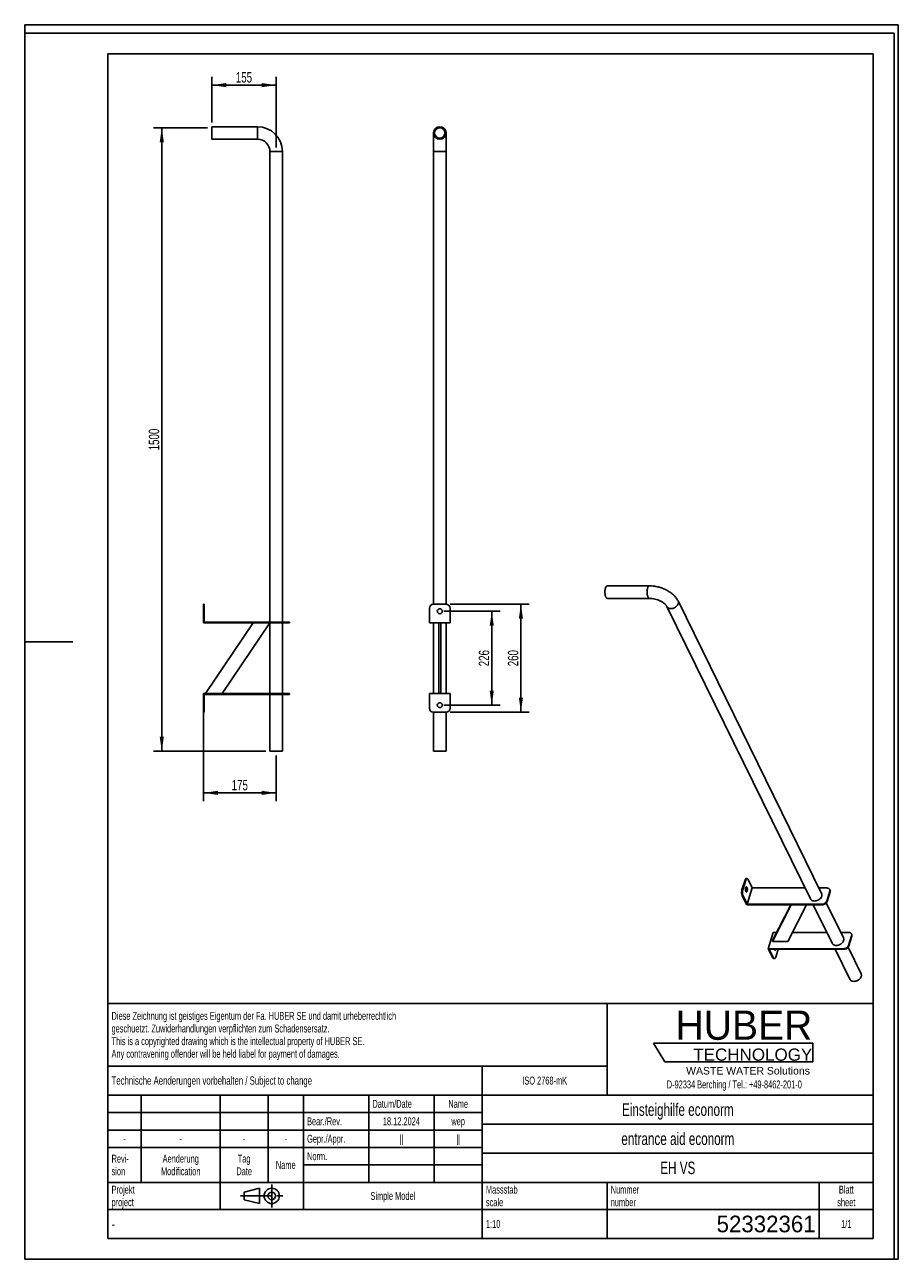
# Model space of a CAD drawing. Header units: millimetres. Extents: x 0 to 2100, y 0 to 2970.
import ezdxf

# ---------------------------------------------------------------- set-up
doc = ezdxf.new("R2010")
doc.units = ezdxf.units.MM
doc.header["$LTSCALE"] = 193.6
doc.linetypes.add('CENTER', pattern=[0.6, 0.375, -0.075, 0.075, -0.075])
doc.layers.get('0').update_dxf_attribs({"linetype": 'CONTINUOUS'})
for name, color, linetype in [('005_AXIS', 7, 'CONTINUOUS'), ('050_DIMENSIONING', 7, 'CONTINUOUS'), ('053_NOTES', 7, 'CONTINUOUS'), ('HUBER_Logo_BL0', 7, 'CONTINUOUS')]:
    doc.layers.add(name, color=color, linetype=linetype)
doc.styles.get("Standard").update_dxf_attribs({"font": 'txt', "width": 0.7})
doc.styles.add('TEXTSTYLE_2', font='txt')
doc.styles.add('TEXTSTYLE_3', font='arial.ttf')
doc.styles.add('TEXTSTYLE_4', font='txt', dxfattribs={"width": 0.8})
doc.styles.add('TEXTSTYLE_5', font='txt')
doc.dimstyles.new('DIMSTYLE_1', dxfattribs={"dimtxt": 25, "dimasz": 35, "dimexe": 2, "dimexo": 1, "dimtad": 1, "dimtxsty": 'Standard', "dimblk": '_FILLED', "dimblk1": '_FILLED', "dimblk2": '_FILLED', "dimcen": 0.09, "dimazin": 2, "dimtp": 1.2, "dimtm": 1.2, "dimtfac": 1, "dimtofl": 0, "dimtmove": 0, "dimatfit": 3, "dimldrblk": '_FILLED', "dimfxl": 1, "dimtolj": 1, "dimarcsym": 0})
doc.dimstyles.new('DIMSTYLE_2', dxfattribs={"dimtxt": 25, "dimasz": 35, "dimexe": 2, "dimexo": 1, "dimtad": 1, "dimtxsty": 'Standard', "dimblk": '_FILLED', "dimblk1": '_FILLED', "dimblk2": '_FILLED', "dimcen": 0.09, "dimazin": 2, "dimtp": 0.5, "dimtm": 0.5, "dimtfac": 1, "dimtofl": 0, "dimtmove": 0, "dimatfit": 3, "dimldrblk": '_FILLED', "dimfxl": 1, "dimtolj": 1, "dimarcsym": 0})
doc.dimstyles.new('DIMSTYLE_3', dxfattribs={"dimtxt": 25, "dimasz": 35, "dimexe": 2, "dimexo": 1, "dimtad": 1, "dimdec": 0, "dimtxsty": 'Standard', "dimblk": '_FILLED', "dimblk1": '_FILLED', "dimblk2": '_FILLED', "dimcen": 0.09, "dimazin": 2, "dimtp": 0.5, "dimtm": 0.5, "dimtfac": 1, "dimtdec": 0, "dimtofl": 0, "dimtmove": 0, "dimatfit": 3, "dimldrblk": '_FILLED', "dimfxl": 1, "dimtolj": 1, "dimarcsym": 0})

# ---------------------------------------------------------------- blocks, each defined once
blk = doc.blocks.new('HUBER_LOGO_BL0', base_point=(1705.8, 504.8))
at = {"layer": 'HUBER_Logo_BL0', "color": 5, "linetype": 'Continuous'}
for p, q in [((1894.2, 520.3), (1511.7, 520.3)), ((1511.7, 520.3), (1538.7, 475.3)), ((1894.2, 520.3), (1894.2, 475.3)), ((1538.7, 475.3), (1894.2, 475.3))]:
    blk.add_line(p, q, dxfattribs=at)
at = {"layer": 'HUBER_Logo_BL0', "color": 2, "linetype": 'Continuous', "attachment_point": 3, "line_spacing_factor": 0.78}
for s, insert, char_height, width, style in [('HUBER\\P\\fArial;\\H29.25;TECHNOLOGY ', (1893.2, 598.3), 70.2, 387.672, 'TEXTSTYLE_2'), ('WASTE WATER Solutions', (1887.6, 462.6), 18, 297.033, 'TEXTSTYLE_3')]:
    blk.add_mtext(s, dxfattribs=dict(at, insert=insert, char_height=char_height, width=width, style=style))
at = {"layer": 'HUBER_Logo_BL0', "color": 2, "linetype": 'Continuous', "insert": (1705.8, 430.2), "char_height": 19, "width": 810.893, "attachment_point": 2, "line_spacing_factor": 0.96}
blk.add_mtext('D-92334 Berching / Tel.: +49-8462-201-0', dxfattribs=at)
blk = doc.blocks.new('_FILLED')
at = {"color": 0, "linetype": 'ByBlock'}
blk.add_solid([(0, 0), (-1, 0.143), (-1, -0.143)], dxfattribs=at)
blk = doc.blocks.new('*D1')
at = {"layer": '050_DIMENSIONING', "color": 2, "linetype": 'Continuous', "transparency": 16777216}
for p, q in [((439.5, 2722.1), (309.5, 2722.1)), ((329.5, 2722.1), (329.5, 1972.1)), ((329.5, 1222.1), (329.5, 1972.1)), ((579.5, 1222.1), (309.5, 1222.1))]:
    blk.add_line(p, q, dxfattribs=at)
at = {"layer": '050_DIMENSIONING', "color": 2, "linetype": 'Continuous', "transparency": 16777216, "xscale": 35, "yscale": 35, "zscale": 35}
for p, rotation in [((329.5, 2722.1), 90), ((329.5, 1222.1), 270)]:
    blk.add_blockref('_FILLED', p, dxfattribs=dict(at, rotation=rotation))
at = {"layer": '050_DIMENSIONING', "color": 2, "linetype": 'Continuous', "transparency": 16777216, "insert": (298.3, 1972.1), "char_height": 25, "width": 107.143, "attachment_point": 2, "rotation": 90, "line_spacing_factor": 0.9}
blk.add_mtext('1500', dxfattribs=at)
blk = doc.blocks.new('*D2')
at = {"layer": '050_DIMENSIONING', "color": 2, "linetype": 'Continuous', "transparency": 16777216}
for p, q in [((449.5, 2734.6), (449.5, 2844.6)), ((449.5, 2824.6), (527, 2824.6)), ((604.5, 2824.6), (527, 2824.6)), ((604.5, 2674.6), (604.5, 2844.6))]:
    blk.add_line(p, q, dxfattribs=at)
at = {"layer": '050_DIMENSIONING', "color": 2, "linetype": 'Continuous', "transparency": 16777216, "xscale": 35, "yscale": 35, "zscale": 35, "rotation": 180}
blk.add_blockref('_FILLED', (449.5, 2824.6), dxfattribs=at)
at = {"layer": '050_DIMENSIONING', "color": 2, "linetype": 'Continuous', "transparency": 16777216, "xscale": 35, "yscale": 35, "zscale": 35}
blk.add_blockref('_FILLED', (604.5, 2824.6), dxfattribs=at)
at = {"layer": '050_DIMENSIONING', "color": 2, "linetype": 'Continuous', "transparency": 16777216, "insert": (527, 2855.8), "char_height": 25, "width": 75, "attachment_point": 2, "line_spacing_factor": 0.9}
blk.add_mtext('155', dxfattribs=at)
blk = doc.blocks.new('*D3')
at = {"layer": '050_DIMENSIONING', "color": 2, "linetype": 'Continuous', "transparency": 16777216}
for p, q in [((1007.8, 1559.1), (1142.8, 1559.1)), ((1122.8, 1559.1), (1122.8, 1446.1)), ((1122.8, 1333.1), (1122.8, 1446.1)), ((1007.8, 1333.1), (1142.8, 1333.1))]:
    blk.add_line(p, q, dxfattribs=at)
at = {"layer": '050_DIMENSIONING', "color": 2, "linetype": 'Continuous', "transparency": 16777216, "xscale": 35, "yscale": 35, "zscale": 35}
for p, rotation in [((1122.8, 1559.1), 90), ((1122.8, 1333.1), 270)]:
    blk.add_blockref('_FILLED', p, dxfattribs=dict(at, rotation=rotation))
at = {"layer": '050_DIMENSIONING', "color": 2, "linetype": 'Continuous', "transparency": 16777216, "insert": (1091.5, 1446.1), "char_height": 25, "width": 88.393, "attachment_point": 2, "rotation": 90, "line_spacing_factor": 0.9}
blk.add_mtext('226', dxfattribs=at)
blk = doc.blocks.new('*D4')
at = {"layer": '050_DIMENSIONING', "color": 2, "linetype": 'Continuous', "transparency": 16777216}
for p, q in [((429.5, 1316.1), (429.5, 1102.1)), ((604.5, 1212.1), (604.5, 1102.1)), ((429.5, 1122.1), (517, 1122.1)), ((604.5, 1122.1), (517, 1122.1))]:
    blk.add_line(p, q, dxfattribs=at)
at = {"layer": '050_DIMENSIONING', "color": 2, "linetype": 'Continuous', "transparency": 16777216, "xscale": 35, "yscale": 35, "zscale": 35, "rotation": 180}
blk.add_blockref('_FILLED', (429.5, 1122.1), dxfattribs=at)
at = {"layer": '050_DIMENSIONING', "color": 2, "linetype": 'Continuous', "transparency": 16777216, "xscale": 35, "yscale": 35, "zscale": 35}
blk.add_blockref('_FILLED', (604.5, 1122.1), dxfattribs=at)
at = {"layer": '050_DIMENSIONING', "color": 2, "linetype": 'Continuous', "transparency": 16777216, "insert": (517, 1153.3), "char_height": 25, "width": 77.679, "attachment_point": 2, "line_spacing_factor": 0.9}
blk.add_mtext('175', dxfattribs=at)
blk = doc.blocks.new('*D5')
at = {"layer": '050_DIMENSIONING', "color": 2, "linetype": 'Continuous', "transparency": 16777216}
for p, q in [((1022.8, 1576.1), (1212.8, 1576.1)), ((1192.8, 1576.1), (1192.8, 1446.1)), ((1192.8, 1316.1), (1192.8, 1446.1)), ((1022.8, 1316.1), (1212.8, 1316.1))]:
    blk.add_line(p, q, dxfattribs=at)
at = {"layer": '050_DIMENSIONING', "color": 2, "linetype": 'Continuous', "transparency": 16777216, "xscale": 35, "yscale": 35, "zscale": 35}
for p, rotation in [((1192.8, 1576.1), 90), ((1192.8, 1316.1), 270)]:
    blk.add_blockref('_FILLED', p, dxfattribs=dict(at, rotation=rotation))
at = {"layer": '050_DIMENSIONING', "color": 2, "linetype": 'Continuous', "transparency": 16777216, "insert": (1161.5, 1446.1), "char_height": 25, "width": 88.393, "attachment_point": 2, "rotation": 90, "line_spacing_factor": 0.9}
blk.add_mtext('260', dxfattribs=at)
blk = doc.blocks.new('PROJEKTIONSMETHODE_1_BL1', base_point=(570, 152.5))
at = {"color": 2, "linetype": 'CENTER'}
for p, q in [((593.8, 180), (593.8, 125)), ((518.7, 152.5), (621.3, 152.5))]:
    blk.add_line(p, q, dxfattribs=at)
at = {"color": 2, "linetype": 'Continuous'}
for p, q in [((527.8, 161.7), (564.5, 170.8)), ((527.8, 143.3), (527.8, 161.7)), ((564.5, 134.2), (564.5, 170.8)), ((527.8, 143.3), (564.5, 134.2))]:
    blk.add_line(p, q, dxfattribs=at)
for radius in [18.3, 9.17]:
    blk.add_circle((593.8, 152.5), radius, dxfattribs=at)
blk = doc.blocks.new('*T8')
at = {"color": 3, "linetype": 'Continuous'}
for p, q in [((0, 0), (1840, 0)), ((0, 0), (0, -565)), ((1200, 0), (1200, -220)), ((1840, 0), (1840, -565)), ((0, -150), (1200, -150)), ((900, -150), (900, -565)), ((0, -220), (1840, -220)), ((80, -220), (80, -430)), ((270, -220), (270, -495)), ((385, -220), (385, -430)), ((470, -220), (470, -495)), ((627, -220), (627, -430)), ((784, -220), (784, -430)), ((0, -262), (900, -262)), ((900, -290), (1840, -290)), ((0, -304), (900, -304)), ((0, -346), (900, -346)), ((900, -360), (1840, -360)), ((470, -388), (900, -388)), ((0, -430), (1840, -430)), ((1200, -430), (1200, -565)), ((1710, -430), (1710, -565)), ((0, -495), (1840, -495)), ((0, -565), (1840, -565))]:
    blk.add_line(p, q, dxfattribs=at)
at = {"layer": '053_NOTES', "color": 2, "linetype": 'Continuous', "line_spacing_factor": 0.96}
for s, insert, char_height, width, attachment_point in [('Diese Zeichnung ist geistiges Eigentum der Fa. HUBER SE und damit urheberrechtlich \\Pgeschuetzt. Zuwiderhandlungen verpflichten zum Schadensersatz.\\PThis is a copyrighted drawing which is the intellectual property of HUBER SE.\\PAny contravening offender will be held liabel for payment of damages.', (8.75, -19.9), 19, 2214.8571, 1), ('Technische Aenderungen vorbehalten / Subject to change', (8.75, -175), 20, 1524.7619, 1), ('ISO 2768-mK', (1050, -175.5), 19, 332.9524, 2), ('Datum/Date', (635.75, -231.5), 19, 292.2381, 1), ('Name', (842, -231.5), 19, 126.6667, 2), ('Einsteighilfe econorm', (1370, -240), 30, 855.7143, 2), ('Bear./Rev.', (478.75, -273.5), 19, 272.3333, 1), ('18.12.2024', (705.5, -273.5), 19, 273.2381, 2), ('wep', (842, -273.5), 19, 99.5238, 2), ('-', (40, -315.5), 19, 34.381, 2), ('-', (175, -315.5), 19, 34.381, 2), ('-', (327.5, -315.5), 19, 34.381, 2), ('-', (427.5, -315.5), 19, 34.381, 2), ('Gepr./Appr.', (478.75, -315.5), 19, 299.4762, 1), ('||', (705.5, -315.5), 19, 50.6667, 2), ('||', (842, -315.5), 19, 50.6667, 2), ('entrance aid econorm', (1370, -310), 30, 852.8571, 2), ('Revi-\\Psion', (8.75, -363.3), 19, 138.4286, 1), ('Aenderung\\PModification', (175, -363.3), 19, 303.0952, 2), ('Tag\\PDate', (327.5, -363.3), 19, 117.619, 2), ('Name', (427.5, -378.5), 19, 126.6667, 2), ('Norm. ', (478.75, -357.5), 19, 175.5238, 1), ('EH VS', (1370, -380), 30, 245.7143, 2), ('Projekt\\Pproject', (8.75, -437.8), 19, 183.6667, 1), ('Massstab\\Pscale', (908.75, -437.8), 19, 224.381, 1), ('Nummer\\Pnumber', (1208.75, -437.8), 19, 186.381, 1), ('Blatt\\Psheet', (1775, -437.8), 19, 137.5238, 2), ('Simple Model', (685, -453), 19, 328.4286, 2), ('1:10', (908.75, -520.5), 19, 94.0952, 1), ('1/1', (1775, -520.5), 19, 79.619, 2)]:
    blk.add_mtext(s, dxfattribs=dict(at, insert=insert, char_height=char_height, width=width, attachment_point=attachment_point))
for s, insert, char_height, width, attachment_point, style in [('-', (8.75, -517.5), 25, 18.3333, 1, 'TEXTSTYLE_4'), ('52332361', (1701.25, -510), 40, 546.6667, 3, 'TEXTSTYLE_5')]:
    blk.add_mtext(s, dxfattribs=dict(at, insert=insert, char_height=char_height, width=width, attachment_point=attachment_point, style=style))

msp = doc.modelspace()

# ---------------------------------------------------------------- linework, layer by layer
at = {"color": 7, "linetype": 'Continuous'}
for p, q in [((0, 2970), (2100, 2970)), ((0, 0), (0, 2970)), ((0, 2970), (2100, 2970)), ((0, 0), (0, 2970)), ((2100, 0), (2100, 2970)), ((2100, 0), (2100, 2970)), ((449.549, 2722.055), (449.549, 2724.555)), ((559.549, 2724.555), (449.549, 2724.555)), ((449.549, 2697.055), (449.549, 2722.055)), ((982.759, 2664.555), (982.759, 2709.555)), ((1012.759, 2664.555), (1012.759, 2709.555)), ((449.549, 2694.555), (449.549, 2697.055)), ((559.549, 2694.555), (449.549, 2694.555)), ((589.549, 1533.055), (589.549, 2664.555)), ((619.549, 1533.055), (619.549, 2664.555)), ((982.759, 1576.055), (982.759, 2664.555)), ((1012.759, 1576.055), (1012.759, 2664.555)), ((1501.892, 1620.017), (1400.576, 1620.017)), ((429.549, 1566.055), (429.549, 1576.055)), ((431.549, 1576.055), (429.549, 1576.055)), ((431.549, 1576.055), (431.549, 1566.055)), ((982.759, 1576.055), (1012.759, 1576.055)), ((1501.892, 1590.017), (1400.576, 1590.017)), ((1915.688, 880.301), (1570.533, 1583.653)), ((429.549, 1566.055), (429.549, 1531.055)), ((431.549, 1533.055), (431.549, 1566.055)), ((972.759, 1566.055), (972.759, 1531.055)), ((1022.759, 1566.055), (1022.759, 1531.055)), ((1888.756, 867.085), (1543.601, 1570.436)), ((429.549, 1531.055), (626.549, 1531.055)), ((626.549, 1533.055), (431.549, 1533.055)), ((549.549, 1531.055), (434.549, 1361.055)), ((474.549, 1361.055), (589.549, 1531.055)), ((589.549, 1361.055), (589.549, 1531.055)), ((619.549, 1361.055), (619.549, 1531.055)), ((626.549, 1533.055), (636.549, 1533.055)), ((636.549, 1531.055), (626.549, 1531.055)), ((636.549, 1531.055), (636.549, 1533.055)), ((972.759, 1531.055), (1022.759, 1531.055)), ((982.759, 1361.055), (982.759, 1531.055)), ((995.259, 1531.055), (995.259, 1361.055)), ((1000.259, 1531.055), (1000.259, 1361.055)), ((1012.759, 1361.055), (1012.759, 1531.055)), ((429.549, 1361.055), (429.549, 1326.055)), ((626.549, 1361.055), (429.549, 1361.055)), ((431.549, 1359.055), (626.549, 1359.055)), ((431.549, 1326.055), (431.549, 1359.055)), ((589.549, 1222.055), (589.549, 1359.055)), ((619.549, 1222.055), (619.549, 1359.055)), ((626.549, 1361.055), (636.549, 1361.055)), ((636.549, 1359.055), (626.549, 1359.055)), ((636.549, 1359.055), (636.549, 1361.055)), ((972.759, 1361.055), (972.759, 1326.055)), ((972.759, 1361.055), (1022.759, 1361.055)), ((1022.759, 1361.055), (1022.759, 1326.055)), ((429.549, 1316.055), (429.549, 1326.055)), ((429.549, 1316.055), (431.549, 1316.055)), ((431.549, 1326.055), (431.549, 1316.055)), ((982.759, 1222.055), (982.759, 1316.055)), ((982.759, 1316.055), (1012.759, 1316.055)), ((1012.759, 1222.055), (1012.759, 1316.055)), ((589.549, 1222.055), (592.049, 1222.055)), ((592.049, 1222.055), (617.049, 1222.055)), ((617.049, 1222.055), (619.549, 1222.055)), ((982.759, 1222.055), (985.259, 1222.055)), ((985.259, 1222.055), (997.759, 1222.055)), ((997.759, 1222.055), (1010.259, 1222.055)), ((1010.259, 1222.055), (1012.759, 1222.055)), ((1731.55, 912.172), (1724.288, 888.672)), ((1733.393, 912.172), (1726.131, 888.672)), ((1734.601, 915.956), (1736.443, 915.956)), ((1748.93, 893.276), (1736.827, 854.11)), ((1748.93, 893.276), (1738.864, 913.789)), ((1875.903, 893.276), (1748.93, 893.276)), ((1928.537, 893.276), (1909.321, 893.276)), ((1724.918, 874.623), (1735.595, 852.867)), ((1736.827, 854.11), (1726.76, 874.623)), ((1935.327, 885.443), (1928.065, 861.943)), ((1935.937, 884.2), (1928.675, 860.7)), ((1935.094, 889.848), (1935.704, 888.605)), ((1735.595, 852.867), (1917.044, 852.867)), ((1916.434, 854.11), (1736.827, 854.11)), ((1842.551, 852.867), (1797.504, 764.818)), ((1841.758, 852.867), (1798.714, 768.734)), ((1834.346, 764.818), (1879.394, 852.867)), ((1941.223, 760.168), (1895.733, 852.867)), ((1968.155, 773.384), (1926.877, 857.5)), ((1799.555, 786.359), (1787.452, 747.193)), ((1807.731, 786.359), (1799.555, 786.359)), ((1928.37, 786.359), (1845.367, 786.359)), ((1981.004, 786.359), (1961.788, 786.359)), ((1987.794, 778.526), (1980.532, 755.026)), ((1988.404, 777.283), (1981.142, 753.783)), ((1987.561, 782.931), (1988.171, 781.688)), ((1787.452, 747.193), (1798.128, 725.437)), ((1968.901, 747.193), (1787.452, 747.193)), ((1789.904, 745.95), (1969.511, 745.95)), ((1799.97, 725.437), (1789.904, 745.95)), ((1798.714, 768.734), (1797.504, 764.818)), ((1797.504, 764.818), (1834.346, 764.818)), ((1811.281, 745.95), (1805.441, 727.054)), ((1983.624, 673.764), (1948.2, 745.95)), ((2010.556, 686.98), (1979.344, 750.583)), ((1800.549, 723.27), (1802.391, 723.27)), ((0, 0), (2100, 0)), ((0, 0), (2100, 0))]:
    msp.add_line(p, q, dxfattribs=at)
at = {"color": 3, "linetype": 'Continuous'}
for p, q in [((0, 2950), (0, 1485)), ((2090, 2950), (0, 2950)), ((2090, 2950), (2090, 0)), ((0, 1485), (0, 0)), ((0, 1485), (116, 1485)), ((2090, 0), (0, 0))]:
    msp.add_line(p, q, dxfattribs=at)
at = {"color": 5, "linetype": 'Continuous'}
for p, q in [((200, 2900), (2040, 2900)), ((200, 2900), (200, 50)), ((2040, 2900), (2040, 50)), ((200, 50), (2040, 50))]:
    msp.add_line(p, q, dxfattribs=at)
at = {"color": 9, "linetype": 'Continuous'}
for p, q in [((559.549, 2722.055), (559.549, 2724.555)), ((559.549, 2697.055), (559.549, 2722.055)), ((559.549, 2694.555), (559.549, 2697.055)), ((589.549, 2664.555), (592.049, 2664.555)), ((592.049, 2664.555), (617.049, 2664.555)), ((617.049, 2664.555), (619.549, 2664.555)), ((982.759, 2664.555), (997.759, 2664.555)), ((997.759, 2664.555), (1012.759, 2664.555)), ((431.549, 1566.055), (429.549, 1566.055)), ((626.549, 1531.055), (626.549, 1533.055)), ((626.549, 1359.055), (626.549, 1361.055)), ((429.549, 1326.055), (431.549, 1326.055)), ((1731.55, 912.172), (1733.393, 912.172)), ((1726.131, 888.672), (1724.288, 888.672)), ((1726.76, 874.623), (1724.918, 874.623)), ((1928.675, 860.7), (1928.065, 861.943)), ((1935.327, 885.443), (1935.937, 884.2)), ((1917.044, 852.867), (1916.434, 854.11)), ((1987.794, 778.526), (1988.404, 777.283)), ((1969.511, 745.95), (1968.901, 747.193)), ((1981.142, 753.783), (1980.532, 755.026)), ((1798.128, 725.437), (1799.97, 725.437))]:
    msp.add_line(p, q, dxfattribs=at)
at = {"color": 7, "linetype": 'Continuous'}
for centre, radius, start, end in [((559.549, 2664.555), 60, 0, 90), ((997.759, 2709.555), 15, 90, 270), ((997.759, 2709.555), 12.5, 90, 270), ((997.759, 2709.555), 15, 270, 90), ((997.759, 2709.555), 12.5, 270, 90), ((559.549, 2664.555), 30, 0, 90), ((982.759, 1566.055), 10, 90, 180), ((1012.759, 1566.055), 10, 0, 90), ((982.759, 1326.055), 10, 180, 270), ((1012.759, 1326.055), 10, 270, 360)]:
    msp.add_arc(centre, radius, start, end, dxfattribs=at)
for points, knots in [([(1400.576, 1590.017), (1400.299, 1590.017), (1399.715, 1590.128), (1398.897, 1590.598), (1398.128, 1591.344), (1397.414, 1592.347), (1396.762, 1593.591), (1395.956, 1595.632), (1395.212, 1598.619), (1394.74, 1602.533), (1394.695, 1606.637), (1395.078, 1610.616), (1395.635, 1613.161), (1396, 1614.341)], [0, 0, 0, 0, 0.03117403, 0.06546931, 0.10507893, 0.15111647, 0.2038879, 0.26315953, 0.39845977, 0.54968453, 0.70719411, 0.86060074, 1, 1, 1, 1]), ([(1396, 1614.341), (1396.252, 1615.156), (1396.799, 1616.619), (1397.743, 1618.233), (1398.599, 1619.166), (1399.235, 1619.65), (1399.896, 1619.948), (1400.355, 1620.017), (1400.576, 1620.017)], [0, 0, 0, 0, 0.33187264, 0.60559631, 0.72058994, 0.82245973, 0.91409162, 1, 1, 1, 1]), ([(1570.533, 1583.653), (1569.197, 1586.375), (1565.845, 1591.643), (1559.347, 1598.636), (1551.542, 1604.817), (1542.665, 1610.102), (1532.976, 1614.389), (1522.767, 1617.568), (1512.352, 1619.544), (1505.346, 1620.017), (1501.892, 1620.017)], [0, 0, 0, 0, 0.11200351, 0.22876965, 0.3510715, 0.4784358, 0.60931746, 0.74148348, 0.87246138, 1, 1, 1, 1]), ([(1543.601, 1570.436), (1543.377, 1570.894), (1542.803, 1571.888), (1541.19, 1574.11), (1538.257, 1577.103), (1533.698, 1580.555), (1528.122, 1583.749), (1521.843, 1586.439), (1515.186, 1588.461), (1508.496, 1589.711), (1504.045, 1590.017), (1501.892, 1590.017)], [0, 0, 0, 0, 0.03196294, 0.07182455, 0.17193986, 0.29341482, 0.42947297, 0.5739413, 0.72100941, 0.8649728, 1, 1, 1, 1]), ([(1731.55, 912.172), (1731.718, 912.716), (1732.083, 913.691), (1732.712, 914.767), (1733.283, 915.389), (1733.707, 915.711), (1734.148, 915.91), (1734.454, 915.956), (1734.601, 915.956)], [0, 0, 0, 0, 0.3318725, 0.6055962, 0.72058984, 0.82245968, 0.91409163, 1, 1, 1, 1]), ([(1736.443, 915.956), (1736.296, 915.956), (1735.99, 915.91), (1735.549, 915.711), (1735.125, 915.389), (1734.555, 914.767), (1733.925, 913.691), (1733.561, 912.716), (1733.393, 912.172)], [0, 0, 0, 0, 0.08590837, 0.17754032, 0.27941016, 0.3944038, 0.6681275, 1, 1, 1, 1]), ([(1738.864, 913.789), (1738.706, 914.111), (1738.378, 914.687), (1737.787, 915.391), (1737.142, 915.845), (1736.665, 915.956), (1736.443, 915.956)], [0, 0, 0, 0, 0.31594782, 0.58208452, 0.80455751, 1, 1, 1, 1]), ([(1935.094, 889.848), (1934.835, 890.376), (1934.111, 891.373), (1932.561, 892.47), (1930.649, 893.138), (1929.257, 893.276), (1928.537, 893.276)], [0, 0, 0, 0, 0.2268552, 0.46504585, 0.72205399, 1, 1, 1, 1]), ([(1724.918, 874.623), (1724.702, 875.063), (1724.32, 876.041), (1723.735, 878.262), (1723.375, 881.36), (1723.487, 885.092), (1723.94, 887.545), (1724.288, 888.672)], [0, 0, 0, 0, 0.10266726, 0.21930302, 0.480863, 0.75269979, 1, 1, 1, 1]), ([(1726.131, 888.672), (1725.782, 887.545), (1725.329, 885.092), (1725.217, 881.36), (1725.577, 878.262), (1726.162, 876.041), (1726.545, 875.063), (1726.76, 874.623)], [0, 0, 0, 0, 0.24730021, 0.519137, 0.78069698, 0.89733274, 1, 1, 1, 1]), ([(1888.756, 867.085), (1889.009, 866.569), (1889.64, 865.579), (1891.354, 863.861), (1894.292, 862.35), (1898.447, 861.749), (1902.927, 862.302), (1906.592, 863.672), (1909.32, 865.26), (1911.781, 867.105), (1914.296, 869.795), (1915.634, 872.386), (1916.038, 873.693)], [0, 0, 0, 0, 0.05078548, 0.10270958, 0.21303444, 0.33541573, 0.46863429, 0.6079115, 0.6779332, 0.74701578, 0.87911494, 1, 1, 1, 1]), ([(1916.038, 873.693), (1916.381, 874.804), (1916.638, 876.546), (1916.304, 878.785), (1915.926, 879.817), (1915.688, 880.301)], [0, 0, 0, 0, 0.51611132, 0.76043425, 1, 1, 1, 1]), ([(1916.434, 854.11), (1917.686, 854.11), (1920.248, 854.549), (1923.717, 856.23), (1926.51, 858.722), (1927.729, 860.857), (1928.065, 861.943)], [0, 0, 0, 0, 0.2531891, 0.51615827, 0.77010886, 1, 1, 1, 1]), ([(1935.327, 885.443), (1935.556, 886.183), (1935.784, 887.699), (1935.412, 889.199), (1935.094, 889.848)], [0, 0, 0, 0, 0.51739377, 1, 1, 1, 1]), ([(1935.704, 888.605), (1936.022, 887.956), (1936.394, 886.456), (1936.166, 884.94), (1935.937, 884.2)], [0, 0, 0, 0, 0.48260623, 1, 1, 1, 1]), ([(1928.675, 860.7), (1928.339, 859.614), (1927.12, 857.478), (1924.327, 854.987), (1920.858, 853.306), (1918.296, 852.867), (1917.044, 852.867)], [0, 0, 0, 0, 0.22989114, 0.48384173, 0.7468109, 1, 1, 1, 1]), ([(1968.505, 766.776), (1968.848, 767.887), (1969.105, 769.629), (1968.772, 771.868), (1968.393, 772.9), (1968.155, 773.384)], [0, 0, 0, 0, 0.51611132, 0.76043425, 1, 1, 1, 1]), ([(1987.561, 782.931), (1987.302, 783.459), (1986.578, 784.456), (1985.028, 785.553), (1983.117, 786.221), (1981.724, 786.359), (1981.004, 786.359)], [0, 0, 0, 0, 0.2268552, 0.46504585, 0.72205399, 1, 1, 1, 1]), ([(1987.794, 778.526), (1988.023, 779.266), (1988.252, 780.782), (1987.879, 782.282), (1987.561, 782.931)], [0, 0, 0, 0, 0.51739377, 1, 1, 1, 1]), ([(1988.171, 781.688), (1988.489, 781.039), (1988.862, 779.539), (1988.633, 778.023), (1988.404, 777.283)], [0, 0, 0, 0, 0.48260623, 1, 1, 1, 1]), ([(1941.223, 760.168), (1941.476, 759.652), (1942.107, 758.662), (1943.822, 756.945), (1946.759, 755.433), (1950.915, 754.832), (1955.395, 755.385), (1959.06, 756.755), (1961.787, 758.343), (1964.248, 760.188), (1966.763, 762.878), (1968.101, 765.469), (1968.505, 766.776)], [0, 0, 0, 0, 0.05078548, 0.10270958, 0.21303444, 0.33541573, 0.46863429, 0.6079115, 0.6779332, 0.74701578, 0.87911494, 1, 1, 1, 1]), ([(1968.901, 747.193), (1970.153, 747.193), (1972.716, 747.632), (1976.184, 749.313), (1978.977, 751.805), (1980.196, 753.94), (1980.532, 755.026)], [0, 0, 0, 0, 0.2531891, 0.51615827, 0.77010886, 1, 1, 1, 1]), ([(1981.142, 753.783), (1980.807, 752.697), (1979.587, 750.561), (1976.794, 748.07), (1973.326, 746.389), (1970.763, 745.95), (1969.511, 745.95)], [0, 0, 0, 0, 0.22989114, 0.48384173, 0.7468109, 1, 1, 1, 1]), ([(1800.549, 723.27), (1800.327, 723.27), (1799.85, 723.381), (1799.205, 723.834), (1798.614, 724.538), (1798.286, 725.115), (1798.128, 725.437)], [0, 0, 0, 0, 0.19544249, 0.41791548, 0.68405218, 1, 1, 1, 1]), ([(1799.97, 725.437), (1800.128, 725.115), (1800.456, 724.538), (1801.047, 723.834), (1801.692, 723.381), (1802.169, 723.27), (1802.391, 723.27)], [0, 0, 0, 0, 0.31594782, 0.58208452, 0.80455751, 1, 1, 1, 1]), ([(1802.391, 723.27), (1802.538, 723.27), (1802.844, 723.316), (1803.285, 723.515), (1803.709, 723.837), (1804.279, 724.459), (1804.909, 725.535), (1805.274, 726.51), (1805.441, 727.054)], [0, 0, 0, 0, 0.08590837, 0.17754032, 0.27941016, 0.3944038, 0.6681275, 1, 1, 1, 1]), ([(2010.906, 680.372), (2011.249, 681.483), (2011.506, 683.225), (2011.172, 685.464), (2010.794, 686.496), (2010.556, 686.98)], [0, 0, 0, 0, 0.51611132, 0.76043425, 1, 1, 1, 1]), ([(1983.624, 673.764), (1983.877, 673.248), (1984.508, 672.259), (1986.222, 670.541), (1989.16, 669.029), (1993.315, 668.429), (1997.795, 668.982), (2001.46, 670.352), (2004.188, 671.94), (2006.649, 673.784), (2009.164, 676.474), (2010.502, 679.065), (2010.906, 680.372)], [0, 0, 0, 0, 0.05078548, 0.10270958, 0.21303444, 0.33541573, 0.46863429, 0.6079115, 0.6779332, 0.74701578, 0.87911494, 1, 1, 1, 1])]:
    msp.add_open_spline(points, degree=3, knots=knots, dxfattribs=at)
at = {"color": 9, "linetype": 'Continuous'}
for points, knots in [([(1501.892, 1590.017), (1501.616, 1590.017), (1501.032, 1590.128), (1500.214, 1590.598), (1499.445, 1591.344), (1498.731, 1592.347), (1498.079, 1593.591), (1497.273, 1595.633), (1496.529, 1598.619), (1496.057, 1602.533), (1496.011, 1606.637), (1496.395, 1610.616), (1496.952, 1613.161), (1497.317, 1614.341)], [0, 0, 0, 0, 0.03117404, 0.06546938, 0.10507907, 0.15111669, 0.20388817, 0.26315984, 0.39846011, 0.54968483, 0.70719432, 0.86060084, 1, 1, 1, 1]), ([(1497.317, 1614.341), (1497.569, 1615.156), (1498.116, 1616.619), (1499.06, 1618.233), (1499.916, 1619.166), (1500.552, 1619.65), (1501.213, 1619.948), (1501.672, 1620.017), (1501.892, 1620.017)], [0, 0, 0, 0, 0.33187288, 0.60559654, 0.72059009, 0.82245979, 0.9140916, 1, 1, 1, 1]), ([(1543.601, 1570.436), (1543.854, 1569.921), (1544.485, 1568.931), (1546.199, 1567.213), (1549.137, 1565.701), (1553.292, 1565.101), (1557.773, 1565.654), (1561.438, 1567.024), (1564.165, 1568.612), (1566.626, 1570.456), (1569.141, 1573.146), (1570.479, 1575.738), (1570.883, 1577.045)], [0, 0, 0, 0, 0.05078548, 0.10270959, 0.21303452, 0.33541585, 0.46863443, 0.60791162, 0.6779333, 0.74701586, 0.87911498, 1, 1, 1, 1]), ([(1570.883, 1577.045), (1571.226, 1578.155), (1571.483, 1579.897), (1571.149, 1582.136), (1570.771, 1583.168), (1570.533, 1583.653)], [0, 0, 0, 0, 0.51611133, 0.76043423, 1, 1, 1, 1])]:
    msp.add_open_spline(points, degree=3, knots=knots, dxfattribs=at)
at = {"layer": '005_AXIS', "color": 7, "linetype": 'Continuous'}
for centre, start, end in [((997.759, 1559.055), 0, 180), ((997.759, 1559.055), 180, 360), ((997.759, 1333.055), 0, 180), ((997.759, 1333.055), 180, 360)]:
    msp.add_arc(centre, 6, start, end, dxfattribs=at)
for points, knots in [([(1733.495, 885.155), (1733.283, 885.586), (1732.946, 886.586), (1732.662, 888.223), (1732.576, 890.01), (1732.697, 891.783), (1733.014, 893.379), (1733.438, 894.52), (1733.873, 895.209), (1734.206, 895.57), (1734.564, 895.8), (1734.825, 895.855), (1734.947, 895.855)], [0, 0, 0, 0, 0.12346913, 0.26911602, 0.42616284, 0.58211607, 0.72463846, 0.8434615, 0.89210827, 0.93346419, 0.96860669, 1, 1, 1, 1]), ([(1734.025, 895.37), (1734.075, 895.316), (1734.282, 895.065), (1734.447, 894.781), (1734.558, 894.555)], [0, 0, 0, 0, 0.22560394, 1, 1, 1, 1]), ([(1734.558, 894.555), (1734.731, 894.2), (1735.023, 893.392), (1735.41, 891.562), (1735.497, 889.573), (1735.299, 887.609), (1735.014, 886.285), (1734.613, 885.188), (1734.239, 884.576), (1734.028, 884.343)], [0, 0, 0, 0, 0.11174004, 0.24172119, 0.528786, 0.67030855, 0.79989434, 0.91109826, 1, 1, 1, 1]), ([(1734.947, 895.855), (1735.08, 895.855), (1735.367, 895.788), (1735.754, 895.516), (1736.108, 895.094), (1736.305, 894.748), (1736.4, 894.555)], [0, 0, 0, 0, 0.1954426, 0.41791632, 0.68405312, 1, 1, 1, 1]), ([(1736.4, 894.555), (1736.611, 894.124), (1736.948, 893.123), (1737.233, 891.486), (1737.319, 889.699), (1737.197, 887.927), (1736.881, 886.33), (1736.457, 885.19), (1736.022, 884.5), (1735.689, 884.14), (1735.33, 883.91), (1735.069, 883.855), (1734.947, 883.855)], [0, 0, 0, 0, 0.12346913, 0.26911602, 0.42616284, 0.58211607, 0.72463846, 0.8434615, 0.89210827, 0.93346419, 0.96860669, 1, 1, 1, 1]), ([(1734.947, 883.855), (1734.814, 883.855), (1734.528, 883.922), (1734.141, 884.194), (1733.786, 884.616), (1733.59, 884.962), (1733.495, 885.155)], [0, 0, 0, 0, 0.1954426, 0.41791632, 0.68405312, 1, 1, 1, 1]), ([(1802.434, 744.671), (1802.388, 744.765), (1802.201, 745.178), (1802.059, 745.611), (1801.968, 745.948)], [0, 0, 0, 0, 0.23049712, 1, 1, 1, 1]), ([(1803.887, 743.371), (1803.754, 743.371), (1803.467, 743.438), (1803.08, 743.71), (1802.726, 744.132), (1802.529, 744.478), (1802.434, 744.671)], [0, 0, 0, 0, 0.1954426, 0.41791632, 0.68405312, 1, 1, 1, 1]), ([(1803.963, 745.947), (1803.85, 745.529), (1803.599, 744.792), (1803.198, 744.113), (1802.968, 743.859)], [0, 0, 0, 0, 0.55863017, 1, 1, 1, 1]), ([(1805.806, 745.947), (1805.706, 745.581), (1805.486, 744.922), (1805.095, 744.189), (1804.731, 743.762), (1804.392, 743.481), (1804.081, 743.371), (1803.887, 743.371)], [0, 0, 0, 0, 0.33547184, 0.61181486, 0.72703409, 0.82816757, 1, 1, 1, 1])]:
    msp.add_open_spline(points, degree=3, knots=knots, dxfattribs=at)

# ---------------------------------------------------------------- block references
msp.add_blockref('*T8', (200, 615))
at = {"color": 2, "linetype": 'Continuous'}
msp.add_blockref('PROJEKTIONSMETHODE_1_BL1', (570, 152.5), dxfattribs=at)
at = {"layer": 'HUBER_Logo_BL0'}
msp.add_blockref('HUBER_LOGO_BL0', (1705.796, 504.774), dxfattribs=at)

# ---------------------------------------------------------------- dimensions: what is measured, and where the dimension line sits
at = {"layer": '050_DIMENSIONING', "color": 2, "linetype": 'Continuous'}
for base, p1, p2, picture, middle in [((604.549, 2824.555), (449.549, 2733.555), (604.549, 2673.555), '*D2', (523.477, 2824.555)), ((604.549, 1122.055), (429.549, 1317.055), (604.549, 1213.055), '*D4', (513.477, 1122.055))]:
    dim = msp.add_linear_dim(base=base, p1=p1, p2=p2, dimstyle='DIMSTYLE_2', dxfattribs=at)
    dim.commit()
    dim.dimension.update_dxf_attribs({"geometry": picture, "text_midpoint": middle, "dimtype": 160})
for base, p1, p2, dimstyle, picture, middle in [((329.549, 1222.055), (440.549, 2722.055), (580.549, 1222.055), 'DIMSTYLE_1', '*D1', (329.549, 1968.483)), ((1192.759, 1316.055), (1021.759, 1576.055), (1021.759, 1316.055), 'DIMSTYLE_2', '*D5', (1192.759, 1442.483)), ((1122.759, 1333.055), (1006.759, 1559.055), (1006.759, 1333.055), 'DIMSTYLE_3', '*D3', (1122.759, 1442.484))]:
    dim = msp.add_linear_dim(base=base, p1=p1, p2=p2, angle=270, dimstyle=dimstyle, dxfattribs=at)
    dim.commit()
    dim.dimension.update_dxf_attribs({"geometry": picture, "text_midpoint": middle, "dimtype": 160})

doc.saveas('drawing.dxf')
